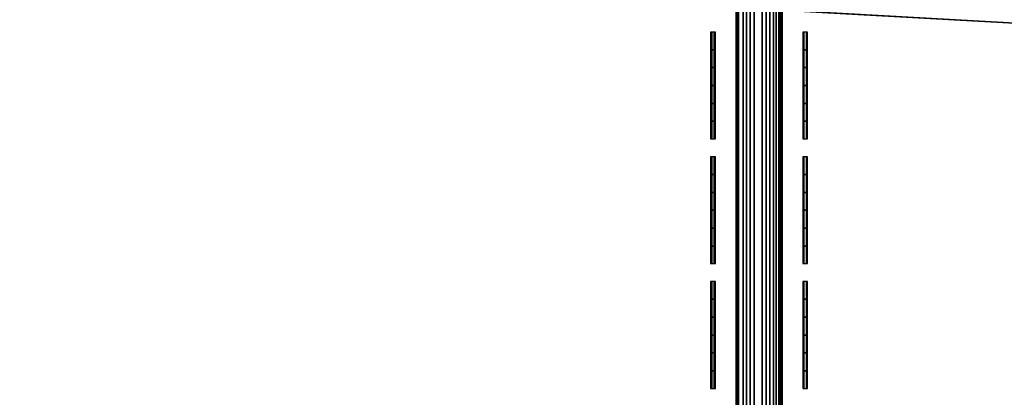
# Model space of a CAD drawing. Header units: inches. Extents: x 0 to 69, y -28.1 to 0.
# Tile 202 of 256: x 21.5 to 23.7, y -2.4 to -1.6. Entities that reach past the tile are written whole.
import ezdxf

# ---------------------------------------------------------------- set-up
doc = ezdxf.new("R2010")
doc.units = ezdxf.units.IN
doc.header["$LTSCALE"] = 0.03937
doc.header["$MEASUREMENT"] = 0
for name, color, linetype in [('A-FURN-3-ST-BK', 151, 'Continuous'), ('A-FURN-3-ST-SEAM', 250, 'Continuous'), ('A-FURN-3-STITCH', 15, 'Continuous')]:
    doc.layers.add(name, color=color, linetype=linetype)

msp = doc.modelspace()

# ---------------------------------------------------------------- meshes
at = {"layer": 'A-FURN-3-ST-BK'}
mesh = msp.add_polyface(dxfattribs=at)
corners = [(0.25, -5.4128, 31.5464), (68.75, -5.4128, 31.5464), (0.25, -5.2796, 31.8907), (68.75, -5.2796, 31.8907), (0.25, -5.0854, 32.2047), (68.75, -5.0854, 32.2047), (0.25, -4.8367, 32.4776), (68.75, -4.8367, 32.4776), (0.25, -4.5421, 32.7002), (68.75, -4.5421, 32.7002), (0.25, -4.2116, 32.8648), (68.75, -4.2116, 32.8648), (0.25, -3.8565, 32.9659), (68.75, -3.8565, 32.9659), (0.25, -3.4889, 33), (68.75, -0.5, 33), (0.25, -0.5, 33), (0.25, -0.3087, 32.9619), (68.75, -0.3087, 32.9619), (0.25, -0.1464, 32.8536), (68.75, -0.1464, 32.8536), (0.25, -0.0381, 32.6913), (68.75, -0.0381, 32.6913), (0.25, 0, 32.5), (68.75, 0, 5.25), (0.25, 0, 5.25), (0.25, -0.0335, 5.125), (68.75, -0.0335, 5.125), (0.25, -0.125, 5.0335), (68.75, -0.125, 5.0335), (0.25, -0.25, 5), (68.75, -4.1002, 5), (0.25, -4.1002, 5), (0.125, -0.0335, 32.5), (0.125, -0.3215, 32.931), (0.125, -0.1701, 32.8299), (0.125, -0.069, 32.6785), (0.125, -3.4889, 32.9665), (0.125, -5.2496, 31.8758), (0.125, -5.0586, 32.1845), (0.125, -4.8141, 32.4529), (0.125, -4.5245, 32.6717), (0.125, -4.1995, 32.8336), (0.125, -3.8504, 32.933), (0.125, -9.047, 18.6274), (0.25, -9.0792, 18.6366), (0.25, -9.0961, 18.4537), (0.125, -9.0627, 18.4568), (0.25, -9.0457, 18.277), (0.125, -9.0158, 18.2919), (0.25, -8.935, 18.1304), (0.125, -8.9124, 18.1552), (0.25, -8.7788, 18.0337), (0.125, -8.7667, 18.065), (0.25, -8.5982, 18), (0.1628, -0.0325, 5.1628), (0.244, -0.0451, 5.1069), (0.1878, -0.1355, 5.0367), (0.1878, -4.2147, 5.0367), (0.25, -4.2251, 5.0335), (0.2439, -4.3051, 5.1068), (0.25, -4.3166, 5.1249), (0.1629, -4.3176, 5.1627), (0.25, -4.3502, 5.2498), (0.25, -4.3592, 16.9008), (68.75, -4.3592, 16.9008), (0.25, -4.3968, 17.1854), (68.75, -4.3968, 17.1854), (0.25, -4.5068, 17.4505), (68.75, -4.5068, 17.4505), (0.25, -4.6816, 17.6781), (68.75, -4.6816, 17.6781), (0.25, -4.9094, 17.8528), (68.75, -4.9094, 17.8528), (0.25, -5.1746, 17.9626), (68.75, -5.1746, 17.9626), (0.25, -5.4592, 18), (68.75, -4.2251, 5.0335), (68.75, -4.3166, 5.1249), (68.75, -8.5982, 18), (68.75, -8.7788, 18.0337), (68.75, -8.935, 18.1304), (68.75, -9.0457, 18.277), (68.75, -9.0961, 18.4537)]
mesh.append_faces([[corners[k] for k in face] for face in [(0, 1, 2), (2, 3, 4), (4, 5, 6), (6, 7, 8), (8, 9, 10), (10, 11, 12), (12, 13, 14), (14, 15, 16), (16, 15, 17), (17, 18, 19), (19, 20, 21), (21, 22, 23), (23, 24, 25), (25, 24, 26), (26, 27, 28), (28, 29, 30), (30, 31, 32), (25, 33, 23), (34, 16, 17), (35, 17, 19), (36, 19, 21), (33, 21, 23), (16, 37, 14), (37, 12, 14), (38, 0, 2), (39, 2, 4), (40, 4, 6), (41, 6, 8), (42, 8, 10), (43, 10, 12), (0, 44, 45), (45, 44, 46), (46, 47, 48), (48, 49, 50), (50, 51, 52), (52, 53, 54), (55, 25, 26), (55, 26, 56), (56, 26, 28), (56, 28, 57), (57, 28, 30), (58, 32, 59), (58, 59, 60), (60, 59, 61), (60, 61, 62), (62, 61, 63), (64, 65, 66), (66, 67, 68), (68, 69, 70), (70, 71, 72), (72, 73, 74), (74, 75, 76), (63, 65, 64), (32, 31, 59), (59, 77, 61), (61, 78, 63), (45, 1, 0), (54, 79, 52), (52, 80, 50), (50, 81, 48), (48, 82, 46), (46, 83, 45), (76, 79, 54)]])
mesh = msp.add_polyface(dxfattribs=at)
corners = [(68.75, 0, 32.5), (68.875, -0.0335, 5.25), (68.75, 0, 5.25), (68.75, -0.5, 33), (68.875, -0.5, 32.9665), (68.75, -0.3087, 32.9619), (68.875, -0.3215, 32.931), (68.75, -0.1464, 32.8536), (68.875, -0.1701, 32.8299), (68.75, -0.0381, 32.6913), (68.875, -0.069, 32.6785), (68.75, -3.4889, 33), (68.75, -5.4128, 31.5464), (68.875, -5.3806, 31.5372), (68.75, -5.2796, 31.8907), (68.875, -5.2496, 31.8758), (68.75, -5.0854, 32.2047), (68.875, -5.0586, 32.1845), (68.75, -4.8367, 32.4776), (68.875, -4.8141, 32.4529), (68.75, -4.5421, 32.7002), (68.875, -4.5245, 32.6717), (68.75, -4.2116, 32.8648), (68.875, -4.1995, 32.8336), (68.75, -3.8565, 32.9659), (68.875, -3.8504, 32.933), (68.75, -9.0792, 18.6366), (68.75, -4.3502, 5.2498), (68.875, -4.3257, 16.9009), (68.75, -4.3592, 16.9008), (68.875, -4.3542, 17.153), (68.75, -4.3968, 17.1854), (68.875, -4.4382, 17.3924), (68.75, -4.5068, 17.4505), (68.875, -4.5733, 17.6071), (68.75, -4.6816, 17.6781), (68.8122, -0.1355, 5.0367), (68.75, -0.25, 5), (68.75, -0.125, 5.0335), (68.756, -0.0451, 5.1069), (68.75, -0.0335, 5.125), (68.8372, -0.0325, 5.1628), (68.8371, -4.3176, 5.1627), (68.75, -4.3166, 5.1249), (68.7561, -4.3051, 5.1068), (68.75, -4.2251, 5.0335), (68.8122, -4.2147, 5.0367), (68.75, -4.1002, 5), (0.25, -5.2796, 31.8907), (0.25, -5.0854, 32.2047), (0.25, -4.8367, 32.4776), (0.25, -4.5421, 32.7002), (0.25, -4.2116, 32.8648), (0.25, -3.8565, 32.9659), (0.25, -3.4889, 33), (0.25, -0.3087, 32.9619), (0.25, -0.1464, 32.8536), (0.25, -0.0381, 32.6913), (0.25, 0, 32.5), (0.25, -0.0335, 5.125), (0.25, -0.125, 5.0335), (0.25, -0.25, 5), (0.25, -4.3968, 17.1854), (0.25, -4.5068, 17.4505), (0.25, -4.6816, 17.6781), (0.25, -4.9094, 17.8528), (68.75, -4.9094, 17.8528), (0.25, -5.1746, 17.9626), (68.75, -5.1746, 17.9626), (0.25, -5.4592, 18), (68.75, -5.4592, 18), (0.25, -4.3502, 5.2498), (0.25, -4.2251, 5.0335), (0.25, -4.3166, 5.1249), (0.25, -9.0792, 18.6366), (0.25, -8.7788, 18.0337), (68.75, -8.5982, 18), (68.75, -8.7788, 18.0337), (0.25, -8.935, 18.1304), (68.75, -8.935, 18.1304), (0.25, -9.0457, 18.277), (68.75, -9.0457, 18.277), (0.25, -9.0961, 18.4537), (68.75, -9.0961, 18.4537)]
mesh.append_faces([[corners[k] for k in face] for face in [(0, 1, 2), (3, 4, 5), (5, 6, 7), (7, 8, 9), (9, 10, 0), (3, 11, 4), (12, 13, 14), (14, 15, 16), (16, 17, 18), (18, 19, 20), (20, 21, 22), (22, 23, 24), (24, 25, 11), (12, 26, 13), (27, 28, 29), (29, 30, 31), (31, 32, 33), (33, 34, 35), (36, 37, 38), (36, 38, 39), (39, 38, 40), (39, 40, 41), (41, 40, 2), (42, 27, 43), (42, 43, 44), (44, 43, 45), (44, 45, 46), (46, 45, 47), (48, 12, 14), (49, 14, 16), (50, 16, 18), (51, 18, 20), (52, 20, 22), (53, 22, 24), (54, 24, 11), (11, 3, 54), (55, 3, 5), (56, 5, 7), (57, 7, 9), (58, 9, 0), (0, 2, 58), (59, 2, 40), (60, 40, 38), (61, 38, 37), (37, 47, 61), (62, 29, 31), (63, 31, 33), (64, 33, 35), (65, 35, 66), (67, 66, 68), (69, 68, 70), (27, 29, 71), (72, 47, 45), (73, 45, 43), (71, 43, 27), (26, 12, 74), (75, 76, 77), (78, 77, 79), (80, 79, 81), (82, 81, 83), (74, 83, 26), (70, 76, 69)]])
at = {"layer": 'A-FURN-3-ST-SEAM'}
mesh = msp.add_polyface(dxfattribs=at)
corners = [(23.1405, -0.5, 33.0472), (23.1054, -0.5, 33.0459), (23.1054, -1.4963, 33.0459), (23.1405, -1.4963, 33.0472), (23.1054, -2.4926, 33.0459), (23.1405, -2.4926, 33.0472), (23.0753, -2.4926, 33.0045), (23.0801, -2.4926, 33.0217), (23.0801, -1.4963, 33.0217), (23.0753, -1.4963, 33.0045), (23.0801, -0.5, 33.0217), (23.0753, -0.5, 33.0045), (23.0769, -0.5, 32.9868), (23.0769, -1.4963, 32.9868), (23.0769, -2.4926, 32.9868), (23.1317, -2.4926, 32.9505), (23.114, -2.4926, 32.9515), (23.114, -1.4963, 32.9515), (23.1317, -1.4963, 32.9505), (23.114, -0.5, 32.9515), (23.1317, -0.5, 32.9505), (23.1622, -0.5, 32.9675), (23.1715, -0.5, 32.9826), (23.1715, -1.4963, 32.9826), (23.1622, -1.4963, 32.9675), (23.1715, -2.4926, 32.9826), (23.1622, -2.4926, 32.9675), (23.175, -2.4926, 33), (23.175, -1.4963, 33), (23.175, -0.5, 33), (23.1484, -2.4926, 32.9563), (23.1484, -1.4963, 32.9563), (23.1484, -0.5, 32.9563), (23.1679, -2.4926, 33.0255), (23.175, -3.4889, 33), (23.1679, -1.4963, 33.0255), (23.1679, -0.5, 33.0255), (23.0978, -0.5, 32.9588), (23.0978, -1.4963, 32.9588), (23.0978, -2.4926, 32.9588), (23.0905, -0.5, 33.0362), (23.0905, -1.4963, 33.0362), (23.0905, -2.4926, 33.0362), (23.1562, -0.5, 33.039), (23.1562, -1.4963, 33.039), (23.1562, -2.4926, 33.039)]
mesh.append_faces([[corners[k] for k in face] for face in [(0, 1, 2, 3), (3, 2, 4, 5), (6, 7, 8, 9), (9, 8, 10, 11), (11, 12, 13, 9), (9, 13, 14, 6), (15, 16, 17, 18), (18, 17, 19, 20), (21, 22, 23, 24), (24, 23, 25, 26), (27, 25, 28), (28, 25, 23), (28, 23, 29), (26, 30, 31, 24), (24, 31, 32, 21), (33, 34, 27), (33, 27, 35), (35, 27, 28), (35, 28, 36), (20, 32, 31, 18), (18, 31, 30, 15), (37, 19, 17, 38), (38, 17, 16, 39), (12, 37, 38, 13), (13, 38, 39, 14), (40, 10, 8, 41), (41, 8, 7, 42), (1, 40, 41, 2), (2, 41, 42, 4), (43, 0, 3, 44), (44, 3, 5, 45), (36, 43, 44, 35), (35, 44, 45, 33)]])
at = {"layer": 'A-FURN-3-STITCH'}
mesh = msp.add_polymesh((7, 4), dxfattribs=at)
for k, corner in enumerate([(23.0194, -1.8193, 32.9993), (23.0221, -1.8193, 32.9992), (23.0273, -1.8193, 32.9992), (23.0299, -1.8193, 32.9993), (23.0194, -1.781, 33.0072), (23.0221, -1.7811, 33.0117), (23.0273, -1.7811, 33.0117), (23.0299, -1.781, 33.0072), (23.0194, -1.7423, 33.0121), (23.0221, -1.7423, 33.0166), (23.0273, -1.7423, 33.0166), (23.0299, -1.7423, 33.0121), (23.0194, -1.7032, 33.0139), (23.0221, -1.7032, 33.0184), (23.0273, -1.7032, 33.0184), (23.0299, -1.7032, 33.0139), (23.0194, -1.6641, 33.0127), (23.0221, -1.6641, 33.0172), (23.0273, -1.6641, 33.0172), (23.0299, -1.6641, 33.0127), (23.0194, -1.6252, 33.0084), (23.0221, -1.6253, 33.0129), (23.0273, -1.6253, 33.0129), (23.0299, -1.6252, 33.0084), (23.0194, -1.5868, 33.0011), (23.0221, -1.5868, 33.0011), (23.0273, -1.5868, 33.0011), (23.0299, -1.5868, 33.0011)]):
    mesh.set_mesh_vertex(divmod(k, 4), corner)
mesh = msp.add_polymesh((7, 4), dxfattribs=at)
for k, corner in enumerate([(23.2201, -1.8193, 32.9993), (23.2227, -1.8193, 32.9992), (23.2279, -1.8193, 32.9992), (23.2306, -1.8193, 32.9993), (23.2201, -1.781, 33.0072), (23.2227, -1.7811, 33.0117), (23.2279, -1.7811, 33.0117), (23.2306, -1.781, 33.0072), (23.2201, -1.7423, 33.0121), (23.2227, -1.7423, 33.0166), (23.2279, -1.7423, 33.0166), (23.2306, -1.7423, 33.0121), (23.2201, -1.7032, 33.0139), (23.2227, -1.7032, 33.0184), (23.2279, -1.7032, 33.0184), (23.2306, -1.7032, 33.0139), (23.2201, -1.6641, 33.0127), (23.2227, -1.6641, 33.0172), (23.2279, -1.6641, 33.0172), (23.2306, -1.6641, 33.0127), (23.2201, -1.6252, 33.0084), (23.2227, -1.6253, 33.0129), (23.2279, -1.6253, 33.0129), (23.2306, -1.6252, 33.0084), (23.2201, -1.5868, 33.0011), (23.2227, -1.5868, 33.0011), (23.2279, -1.5868, 33.0011), (23.2306, -1.5868, 33.0011)]):
    mesh.set_mesh_vertex(divmod(k, 4), corner)
mesh = msp.add_polymesh((7, 4), dxfattribs=at)
for k, corner in enumerate([(23.0194, -2.0911, 32.9993), (23.0221, -2.0911, 32.9992), (23.0273, -2.0911, 32.9992), (23.0299, -2.0911, 32.9993), (23.0194, -2.0528, 33.0072), (23.0221, -2.0528, 33.0117), (23.0273, -2.0528, 33.0117), (23.0299, -2.0528, 33.0072), (23.0194, -2.014, 33.0121), (23.0221, -2.014, 33.0166), (23.0273, -2.014, 33.0166), (23.0299, -2.014, 33.0121), (23.0194, -1.9749, 33.0139), (23.0221, -1.9749, 33.0184), (23.0273, -1.9749, 33.0184), (23.0299, -1.9749, 33.0139), (23.0194, -1.9358, 33.0127), (23.0221, -1.9359, 33.0172), (23.0273, -1.9359, 33.0172), (23.0299, -1.9358, 33.0127), (23.0194, -1.897, 33.0084), (23.0221, -1.897, 33.0129), (23.0273, -1.897, 33.0129), (23.0299, -1.897, 33.0084), (23.0194, -1.8586, 33.0011), (23.0221, -1.8586, 33.0011), (23.0273, -1.8586, 33.0011), (23.0299, -1.8586, 33.0011)]):
    mesh.set_mesh_vertex(divmod(k, 4), corner)
mesh = msp.add_polymesh((7, 4), dxfattribs=at)
for k, corner in enumerate([(23.2201, -2.0911, 32.9993), (23.2227, -2.0911, 32.9992), (23.2279, -2.0911, 32.9992), (23.2306, -2.0911, 32.9993), (23.2201, -2.0528, 33.0072), (23.2227, -2.0528, 33.0117), (23.2279, -2.0528, 33.0117), (23.2306, -2.0528, 33.0072), (23.2201, -2.014, 33.0121), (23.2227, -2.014, 33.0166), (23.2279, -2.014, 33.0166), (23.2306, -2.014, 33.0121), (23.2201, -1.9749, 33.0139), (23.2227, -1.9749, 33.0184), (23.2279, -1.9749, 33.0184), (23.2306, -1.9749, 33.0139), (23.2201, -1.9358, 33.0127), (23.2227, -1.9359, 33.0172), (23.2279, -1.9359, 33.0172), (23.2306, -1.9358, 33.0127), (23.2201, -1.897, 33.0084), (23.2227, -1.897, 33.0129), (23.2279, -1.897, 33.0129), (23.2306, -1.897, 33.0084), (23.2201, -1.8586, 33.0011), (23.2227, -1.8586, 33.0011), (23.2279, -1.8586, 33.0011), (23.2306, -1.8586, 33.0011)]):
    mesh.set_mesh_vertex(divmod(k, 4), corner)
mesh = msp.add_polymesh((7, 4), dxfattribs=at)
for k, corner in enumerate([(23.0194, -2.3628, 32.9993), (23.0221, -2.3628, 32.9992), (23.0273, -2.3628, 32.9992), (23.0299, -2.3628, 32.9993), (23.0194, -2.3245, 33.0072), (23.0221, -2.3245, 33.0117), (23.0273, -2.3245, 33.0117), (23.0299, -2.3245, 33.0072), (23.0194, -2.2857, 33.0121), (23.0221, -2.2857, 33.0166), (23.0273, -2.2857, 33.0166), (23.0299, -2.2857, 33.0121), (23.0194, -2.2466, 33.0139), (23.0221, -2.2467, 33.0184), (23.0273, -2.2467, 33.0184), (23.0299, -2.2466, 33.0139), (23.0194, -2.2076, 33.0127), (23.0221, -2.2076, 33.0172), (23.0273, -2.2076, 33.0172), (23.0299, -2.2076, 33.0127), (23.0194, -2.1687, 33.0084), (23.0221, -2.1687, 33.0129), (23.0273, -2.1687, 33.0129), (23.0299, -2.1687, 33.0084), (23.0194, -2.1303, 33.0011), (23.0221, -2.1303, 33.0011), (23.0273, -2.1303, 33.0011), (23.0299, -2.1303, 33.0011)]):
    mesh.set_mesh_vertex(divmod(k, 4), corner)
mesh = msp.add_polymesh((7, 4), dxfattribs=at)
for k, corner in enumerate([(23.2201, -2.3628, 32.9993), (23.2227, -2.3628, 32.9992), (23.2279, -2.3628, 32.9992), (23.2306, -2.3628, 32.9993), (23.2201, -2.3245, 33.0072), (23.2227, -2.3245, 33.0117), (23.2279, -2.3245, 33.0117), (23.2306, -2.3245, 33.0072), (23.2201, -2.2857, 33.0121), (23.2227, -2.2857, 33.0166), (23.2279, -2.2857, 33.0166), (23.2306, -2.2857, 33.0121), (23.2201, -2.2466, 33.0139), (23.2227, -2.2467, 33.0184), (23.2279, -2.2467, 33.0184), (23.2306, -2.2466, 33.0139), (23.2201, -2.2076, 33.0127), (23.2227, -2.2076, 33.0172), (23.2279, -2.2076, 33.0172), (23.2306, -2.2076, 33.0127), (23.2201, -2.1687, 33.0084), (23.2227, -2.1687, 33.0129), (23.2279, -2.1687, 33.0129), (23.2306, -2.1687, 33.0084), (23.2201, -2.1303, 33.0011), (23.2227, -2.1303, 33.0011), (23.2279, -2.1303, 33.0011), (23.2306, -2.1303, 33.0011)]):
    mesh.set_mesh_vertex(divmod(k, 4), corner)

doc.saveas('drawing.dxf')
